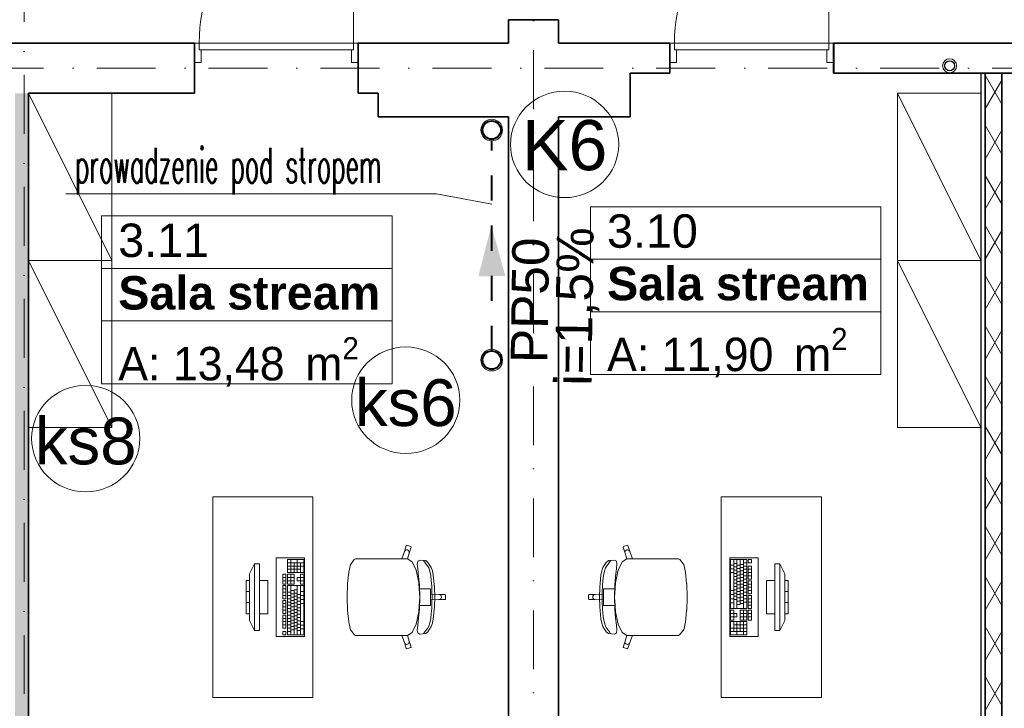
# Model space of a CAD drawing. Header units: millimetres. Extents: x -34676 to 172266, y 39940 to 476087.
# Tile 226 of 256: x 40893 to 46791, y 384330 to 388451. Entities that reach past the tile are written whole.
import ezdxf
from ezdxf.lldxf.tags import DXFTag

# ---------------------------------------------------------------- set-up
doc = ezdxf.new("R2010")
doc.units = ezdxf.units.MM
doc.header["$MEASUREMENT"] = 0
doc.linetypes.add('DASHED', pattern=[2, 1, -1])
doc.linetypes.add('Kropki i Kreski', pattern=[6.702778, 3.527778, -1.763889, 0, -1.411111])
doc.layers.add('#ks', color=34, linetype='Continuous', lineweight=30)
doc.layers.add('#woda', color=4, linetype='Continuous', lineweight=18)
for name, color, linetype in [('#podkład', 252, 'Continuous'), ('- strefy pomieszczeń', 7, 'Continuous'), ('Drzwi Archicad', 7, 'Continuous'), ('IS_Text_Pion_Wodociag', 7, 'Continuous'), ('Konstrukcja - Siatka mod', 7, 'Continuous'), ('Konstrukcja - Ściany działowe', 7, 'Continuous'), ('Konstrukcja - Ściany nośne wew..P', 7, 'Continuous'), ('WEZLY', 7, 'Continuous'), ('Wnętrze - Umeblowanie', 7, 'Continuous')]:
    doc.layers.add(name, color=color, linetype=linetype)
doc.layers.add('IS_Opisy_działek_Wodociag', color=7, linetype='SOLID', true_color=0x000000)
doc.styles.add('ROMANS', font='romans', dxfattribs={"width": 0.6})
doc.styles.get("Standard").update_dxf_attribs({"font": 'arial.ttf'})
doc.styles.add('STYL_AUTOMATYCZNY_1', font='arial.ttf')
doc.styles.add('STYL_AUTOMATYCZNY_2', font='arial.ttf')
doc.styles.add('STYL_AUTOMATYCZNY_6', font='txt')
tags = doc.linetypes.add('SOLID', pattern=[10, 10, 0]).pattern_tags.tags
tags[6:7] = [DXFTag(74, 4), DXFTag(75, 0), DXFTag(340, '0'), DXFTag(46, 0.0), DXFTag(50, 0.0), DXFTag(44, 0.0), DXFTag(45, 0.0)]
tags[4:5] = [DXFTag(74, 4), DXFTag(75, 0), DXFTag(340, '0'), DXFTag(46, 0.0), DXFTag(50, 0.0), DXFTag(44, 0.0), DXFTag(45, 0.0)]

# ---------------------------------------------------------------- blocks, each defined once
blk = doc.blocks.new('uyd')
at = {"layer": 'Konstrukcja - Ściany działowe', "linetype": 'Continuous', "lineweight": 13}
h = blk.add_hatch(dxfattribs=at)
h.set_pattern_fill('Gips_0005', color=252, style=0, pattern_type=2)
h.set_pattern_definition([(0, (-208051.03, 462118.21), (0, 75), [0, -75])])
h.paths.add_polyline_path([(46257.6, 178180.5), (46257.6, 173310.5), (46282.6, 173310.5), (46282.6, 178180.5)])
h = blk.add_hatch(dxfattribs=at)
h.set_pattern_fill('Izolacja_miękka_0005', color=252, style=0, pattern_type=2)
h.set_pattern_definition([(60, (-208051.03, 462118.21), (-129.90381, 75), []), (120, (-208051.03, 462118.21), (129.90381, 75), [])])
h.paths.add_polyline_path([(46282.6, 178180.5), (46282.6, 173310.5), (46382.6, 173310.5), (46382.6, 178180.5)])
blk.add_hatch(color=252, dxfattribs=at).paths.add_polyline_path([(40472.6, 178060.5), (40472.6, 173310.5), (40552.6, 173310.5), (40552.6, 178060.5)])
at = {"layer": '- strefy pomieszczeń', "color": 252, "linetype": 'Continuous', "lineweight": 13, "ltscale": 100}
for p, q in [((43918.5, 177381.8), (45658.6, 177381.8)), ((43918.5, 177067.5), (43918.5, 177381.8)), ((45658.6, 177381.8), (45658.6, 177067.5)), ((40991, 177326.4), (42731.1, 177326.4)), ((40991, 177012.1), (40991, 177326.4)), ((42731.1, 177326.4), (42731.1, 177012.1)), ((45658.6, 177067.5), (43918.5, 177067.5)), ((43918.5, 177067.5), (45658.6, 177067.5)), ((43918.5, 176753.2), (43918.5, 177067.5)), ((45658.6, 177067.5), (45658.6, 176753.2)), ((42731.1, 177012.1), (40991, 177012.1)), ((40991, 177012.1), (42731.1, 177012.1)), ((40991, 176697.8), (40991, 177012.1)), ((42731.1, 177012.1), (42731.1, 176697.8)), ((45658.6, 176753.2), (43918.5, 176753.2)), ((43918.5, 176753.2), (45658.6, 176753.2)), ((43918.5, 176376.7), (43918.5, 176753.2)), ((45658.6, 176753.2), (45658.6, 176376.7)), ((42731.1, 176697.8), (40991, 176697.8)), ((40991, 176697.8), (42731.1, 176697.8)), ((40991, 176321.3), (40991, 176697.8)), ((42731.1, 176697.8), (42731.1, 176321.3)), ((45658.6, 176376.7), (43918.5, 176376.7)), ((42731.1, 176321.3), (40991, 176321.3))]:
    blk.add_line(p, q, dxfattribs=at)
at = {"color": 252, "linetype": 'Continuous', "lineweight": 35, "ltscale": 100, "flags": 128}
for points in [[(42527.6, 178060.5), (42527.6, 178360.5)], [(45377.6, 178360.5), (45374.1, 178360.5)], [(45374.1, 178180.5), (45374.1, 178360.5)], [(45374.1, 178180.5), (45377.6, 178180.5)]]:
    blk.add_lwpolyline(points, dxfattribs=at)
at = {"layer": 'Drzwi Archicad', "color": 252, "linetype": 'Continuous', "lineweight": 13, "ltscale": 100}
for p, q in [((42499.6, 178360.5), (42499.6, 179284.5)), ((45346.1, 178360.5), (45346.1, 179284.5)), ((41575.6, 178360.5), (41547.6, 178360.5)), ((41547.6, 178360.5), (41547.6, 178245.5)), ((41575.6, 178320.5), (41575.6, 178360.5)), ((41575.6, 178360.5), (42499.6, 178360.5)), ((41575.6, 178320.5), (41575.6, 178360.5)), ((42527.6, 178360.5), (42499.6, 178360.5)), ((42499.6, 178360.5), (42499.6, 178320.5)), ((42499.6, 178360.5), (42499.6, 178320.5)), ((42527.6, 178245.5), (42527.6, 178360.5)), ((44422.1, 178360.5), (44394.1, 178360.5)), ((44394.1, 178360.5), (44394.1, 178245.5)), ((44422.1, 178320.5), (44422.1, 178360.5)), ((44422.1, 178360.5), (45346.1, 178360.5)), ((44422.1, 178320.5), (44422.1, 178360.5)), ((45374.1, 178360.5), (45346.1, 178360.5)), ((45346.1, 178360.5), (45346.1, 178320.5)), ((45346.1, 178360.5), (45346.1, 178320.5)), ((45374.1, 178245.5), (45374.1, 178360.5)), ((41587.6, 178320.5), (41575.6, 178320.5)), ((42499.6, 178320.5), (41575.6, 178320.5)), ((41587.6, 178245.5), (41587.6, 178320.5)), ((42499.6, 178320.5), (42487.6, 178320.5)), ((42487.6, 178320.5), (42487.6, 178245.5)), ((44434.1, 178320.5), (44422.1, 178320.5)), ((45346.1, 178320.5), (44422.1, 178320.5)), ((44434.1, 178245.5), (44434.1, 178320.5)), ((45346.1, 178320.5), (45334.1, 178320.5)), ((45334.1, 178320.5), (45334.1, 178245.5)), ((41547.6, 178245.5), (41587.6, 178245.5)), ((42487.6, 178245.5), (42527.6, 178245.5)), ((44394.1, 178245.5), (44434.1, 178245.5)), ((45334.1, 178245.5), (45374.1, 178245.5))]:
    blk.add_line(p, q, dxfattribs=at)
at = {"layer": 'Drzwi Archicad', "color": 252, "linetype": 'Continuous', "lineweight": 35, "ltscale": 100}
for p, q in [((41547.6, 178360.5), (41547.6, 178245.5)), ((41547.6, 178360.5), (41547.6, 178245.5)), ((42527.6, 178360.5), (42527.6, 178245.5)), ((42527.6, 178360.5), (42527.6, 178245.5)), ((44394.1, 178360.5), (44394.1, 178245.5)), ((44394.1, 178360.5), (44394.1, 178245.5)), ((45374.1, 178360.5), (45374.1, 178245.5)), ((45374.1, 178360.5), (45374.1, 178245.5)), ((41547.6, 178245.5), (41547.6, 178060.5)), ((42527.6, 178245.5), (42527.6, 178060.5)), ((44394.1, 178245.5), (44394.1, 178180.5)), ((45374.1, 178245.5), (45374.1, 178180.5))]:
    blk.add_line(p, q, dxfattribs=at)
at = {"layer": 'Drzwi Archicad', "color": 252, "linetype": 'Continuous', "lineweight": 13, "ltscale": 100}
for centre in [(42499.6, 178360.5), (45346.1, 178360.5)]:
    blk.add_arc(centre, 924, 90, 180, dxfattribs=at)
at = {"layer": 'Konstrukcja - Siatka mod', "color": 252, "linetype": 'Kropki i Kreski', "lineweight": 13, "ltscale": 100}
for p, q in [((40527.6, 188896.4), (40527.6, 171931.6)), ((43577.6, 171931.6), (43577.6, 188896.4)), ((20180, 178210.5), (49624.6, 178210.5))]:
    blk.add_line(p, q, dxfattribs=at)
at = {"layer": 'Konstrukcja - Ściany działowe', "color": 252, "linetype": 'Continuous', "lineweight": 35, "ltscale": 100}
for p, q in [((46282.6, 178180.5), (46282.6, 173310.5)), ((46382.6, 173310.5), (46382.6, 178180.5))]:
    blk.add_line(p, q, dxfattribs=at)
at = {"layer": 'Konstrukcja - Ściany działowe', "color": 252, "linetype": 'Continuous', "lineweight": 25, "ltscale": 100, "flags": 128}
for points in [[(46257.6, 178180.5), (46257.6, 173310.5)], [(46382.6, 178180.5), (46407.6, 178180.5)]]:
    blk.add_lwpolyline(points, dxfattribs=at)
at = {"layer": 'Konstrukcja - Ściany działowe', "color": 252, "linetype": 'Continuous', "lineweight": 13, "ltscale": 100, "flags": 128}
blk.add_lwpolyline([(46257.6, 178180.5), (46282.6, 178180.5)], dxfattribs=at)
at = {"layer": 'Konstrukcja - Ściany działowe', "color": 252, "linetype": 'Continuous', "lineweight": 35, "ltscale": 100, "flags": 128}
for points in [[(46282.6, 178180.5), (46382.6, 178180.5)], [(40552.6, 173310.5), (40552.6, 178060.5)]]:
    blk.add_lwpolyline(points, dxfattribs=at)
at = {"layer": 'Konstrukcja - Ściany nośne wew..P', "color": 252, "linetype": 'Continuous', "lineweight": 35, "ltscale": 100}
for p, q in [((41547.6, 178360.5), (41547.6, 178245.5)), ((44394.1, 178360.5), (44394.1, 178245.5)), ((45377.6, 178360.5), (45377.6, 178180.5)), ((41547.6, 178245.5), (41547.6, 178060.5)), ((44394.1, 178245.5), (44394.1, 178180.5))]:
    blk.add_line(p, q, dxfattribs=at)
at = {"layer": 'Konstrukcja - Ściany nośne wew..P', "color": 252, "linetype": 'Continuous', "lineweight": 35, "ltscale": 100, "flags": 128}
for points in [[(43427.6, 178500.5), (43427.6, 178360.5)], [(43727.6, 178500.5), (43427.6, 178500.5)], [(43727.6, 178360.5), (43727.6, 178500.5)], [(41547.6, 178360.5), (39597.6, 178360.5)], [(42647.6, 178360.5), (42527.6, 178360.5)], [(43427.6, 178360.5), (42647.6, 178360.5)], [(44157.6, 178360.5), (43727.6, 178360.5)], [(44394.1, 178360.5), (44157.6, 178360.5)], [(47044.1, 178360.5), (45377.6, 178360.5)], [(44157.6, 177920.5), (44157.6, 178180.5)], [(44157.6, 178180.5), (44394.1, 178180.5)], [(45377.6, 178180.5), (47044.1, 178180.5)], [(40552.6, 178060.5), (41547.6, 178060.5)], [(42527.6, 178060.5), (42647.6, 178060.5)], [(42647.6, 178060.5), (42647.6, 177920.5)], [(42647.6, 177920.5), (43427.6, 177920.5)], [(43427.6, 177920.5), (43427.6, 173310.5)], [(43727.6, 173310.5), (43727.6, 177920.5)], [(43727.6, 177920.5), (44157.6, 177920.5)]]:
    blk.add_lwpolyline(points, dxfattribs=at)
at = {"layer": 'Wnętrze - Umeblowanie', "color": 252, "linetype": 'Continuous', "lineweight": 13, "ltscale": 100}
for p, q in [((40552.6, 178060.5), (41052.6, 177060.5)), ((45757.6, 178060.5), (46257.6, 177060.5)), ((41052.6, 177060.5), (40552.6, 177060.5)), ((40552.6, 177060.5), (41052.6, 176060.5)), ((46257.6, 177060.5), (45757.6, 177060.5)), ((45757.6, 177060.5), (46257.6, 176060.5)), ((42804.5, 175318), (42815.9, 175353.5)), ((42807.4, 175323.2), (42812, 175326.8)), ((42812, 175326.8), (42817.6, 175328.4)), ((42815.9, 175353.5), (42819.7, 175355.4)), ((42817.6, 175328.4), (42823.4, 175327.7)), ((42819.7, 175355.4), (42842.5, 175347.9)), ((42823.4, 175327.7), (42828.5, 175324.9)), ((42844.4, 175344.1), (42833, 175308.7)), ((42842.5, 175347.9), (42844.4, 175344.1)), ((44117, 175347.9), (44115.1, 175344.1)), ((44115.1, 175344.1), (44126.5, 175308.7)), ((44139.7, 175355.4), (44117, 175347.9)), ((44136.1, 175327.7), (44131, 175324.9)), ((44141.9, 175328.4), (44136.1, 175327.7)), ((44143.5, 175353.5), (44139.7, 175355.4)), ((44147.5, 175326.8), (44141.9, 175328.4)), ((44154.9, 175318), (44143.5, 175353.5)), ((44152.1, 175323.2), (44147.5, 175326.8)), ((42201.7, 175270.6), (42104.8, 175270.6)), ((42104.8, 175270.6), (42104.8, 175192.3)), ((42124.2, 175192.3), (42124.2, 175270.6)), ((42163, 175192.3), (42163, 175270.6)), ((42201.7, 175192.3), (42201.7, 175270.6)), ((42482.9, 175243.3), (42504, 175270.1)), ((42504, 175270.1), (42512.6, 175274.7)), ((42512.6, 175274.7), (42543.7, 175274.7)), ((42543.7, 175274.7), (42579.8, 175274.7)), ((42579.8, 175274.7), (42788.9, 175274.7)), ((42788.9, 175274.7), (42804.5, 175318)), ((42823.1, 175274.7), (42788.9, 175274.7)), ((42804.5, 175318), (42807.4, 175323.2)), ((42823.1, 175274.7), (42823.3, 175274.5)), ((42833, 175308.7), (42823.3, 175274.5)), ((42823.3, 175274.5), (42851.2, 175257.2)), ((42828.5, 175324.9), (42832.1, 175320.2)), ((42832.1, 175320.2), (42833.7, 175314.6)), ((42833.7, 175314.6), (42833, 175308.7)), ((44136.1, 175274.5), (44108.3, 175257.2)), ((44127.4, 175320.2), (44125.8, 175314.6)), ((44125.8, 175314.6), (44126.5, 175308.7)), ((44126.5, 175308.7), (44136.1, 175274.5)), ((44131, 175324.9), (44127.4, 175320.2)), ((44136.3, 175274.7), (44136.1, 175274.5)), ((44136.3, 175274.7), (44170.6, 175274.7)), ((44154.9, 175318), (44152.1, 175323.2)), ((44170.6, 175274.7), (44154.9, 175318)), ((44379.7, 175274.7), (44170.6, 175274.7)), ((44415.8, 175274.7), (44379.7, 175274.7)), ((44446.8, 175274.7), (44415.8, 175274.7)), ((44455.4, 175270.1), (44446.8, 175274.7)), ((44476.6, 175243.3), (44455.4, 175270.1)), ((44757.7, 175270.6), (44757.7, 174976.9)), ((44854.7, 175270.6), (44757.7, 175270.6)), ((44777.1, 175270.6), (44777.1, 174976.9)), ((44796.5, 175270.6), (44796.5, 174976.9)), ((44815.9, 175270.6), (44815.9, 175001.3)), ((44835.3, 175270.6), (44835.3, 174976.9)), ((44854.7, 174976.9), (44854.7, 175270.6)), ((44864.4, 175270.6), (44864.4, 175251)), ((44883.8, 175270.6), (44864.4, 175270.6)), ((44883.8, 175251), (44883.8, 175270.6)), ((41906.6, 175245.4), (41876.6, 175185.4)), ((41936.6, 175245.4), (41906.6, 175245.4)), ((41906.6, 175245.4), (41906.6, 174845.4)), ((41936.6, 174845.4), (41936.6, 175245.4)), ((42201.7, 175251), (42104.8, 175251)), ((42201.7, 175231.4), (42104.8, 175231.4)), ((42182.3, 175211.9), (42104.8, 175211.9)), ((42143.6, 175192.3), (42143.6, 175251)), ((42182.3, 175192.3), (42182.3, 175251)), ((42471.3, 175195.2), (42482, 175241.2)), ((42482, 175241.2), (42482.9, 175243.3)), ((42851.2, 175257.2), (42875, 175207.5)), ((42881.7, 175242.8), (42884.7, 175260.1)), ((42884.3, 175213.9), (42881.7, 175242.8)), ((42890.1, 175168.6), (42884.3, 175213.9)), ((42884.7, 175260.1), (42896.3, 175266.8)), ((42896.3, 175266.8), (42932.4, 175263.5)), ((42921.8, 175260.4), (42919.2, 175264.2)), ((42926.9, 175254.2), (42921.8, 175260.4)), ((42933.1, 175245.1), (42926.9, 175254.2)), ((42932.4, 175263.5), (42945.5, 175253)), ((42943.2, 175233.4), (42933.1, 175245.1)), ((42950.9, 175220.2), (42943.2, 175233.4)), ((42945.5, 175253), (42965.6, 175221.9)), ((42957.1, 175199.9), (42950.9, 175220.2)), ((42965.6, 175221.9), (42972.9, 175202)), ((43993.8, 175221.9), (43986.6, 175202)), ((44013.9, 175253), (43993.8, 175221.9)), ((44002.3, 175199.9), (44008.6, 175220.2)), ((44008.6, 175220.2), (44016.3, 175233.4)), ((44027.1, 175263.5), (44013.9, 175253)), ((44016.3, 175233.4), (44026.4, 175245.1)), ((44026.4, 175245.1), (44032.5, 175254.2)), ((44063.2, 175266.8), (44027.1, 175263.5)), ((44032.5, 175254.2), (44037.7, 175260.4)), ((44037.7, 175260.4), (44040.3, 175264.2)), ((44074.7, 175260.1), (44063.2, 175266.8)), ((44069.4, 175168.6), (44075.2, 175213.9)), ((44077.8, 175242.8), (44074.7, 175260.1)), ((44075.2, 175213.9), (44077.8, 175242.8)), ((44108.3, 175257.2), (44084.5, 175207.5)), ((44477.5, 175241.2), (44476.6, 175243.3)), ((44488.1, 175195.2), (44477.5, 175241.2)), ((44757.7, 175236.3), (44777.1, 175236.3)), ((44757.7, 175214.3), (44777.1, 175214.3)), ((44777.1, 175246.1), (44796.5, 175246.1)), ((44777.1, 175226.5), (44796.5, 175226.5)), ((44796.5, 175236.3), (44815.9, 175236.3)), ((44796.5, 175216.8), (44815.9, 175216.8)), ((44815.9, 175241.2), (44835.3, 175241.2)), ((44815.9, 175221.6), (44835.3, 175221.6)), ((44835.3, 175251), (44854.7, 175251)), ((44835.3, 175231.4), (44854.7, 175231.4)), ((44835.3, 175211.9), (44854.7, 175211.9)), ((44864.4, 175251), (44883.8, 175251)), ((44864.4, 175231.4), (44864.4, 175153.1)), ((44883.8, 175231.4), (44864.4, 175231.4)), ((44864.4, 175211.9), (44883.8, 175211.9)), ((44883.8, 175153.1), (44883.8, 175231.4)), ((45022.9, 175245.4), (45022.9, 174845.4)), ((45052.9, 175245.4), (45022.9, 175245.4)), ((45052.9, 174845.4), (45052.9, 175245.4)), ((45052.9, 175245.4), (45082.9, 175185.4)), ((41876.6, 174905.4), (41876.6, 175185.4)), ((42095.1, 175182.5), (42075.7, 175182.5)), ((42075.7, 175182.5), (42075.7, 175123.7)), ((42095.1, 175162.9), (42075.7, 175162.9)), ((42095.1, 175123.7), (42095.1, 175182.5)), ((42104.8, 175192.3), (42201.7, 175192.3)), ((42143.6, 175182.5), (42104.8, 175182.5)), ((42104.8, 175182.5), (42104.8, 175123.7)), ((42143.6, 175162.9), (42104.8, 175162.9)), ((42124.2, 175123.7), (42124.2, 175182.5)), ((42143.6, 175123.7), (42143.6, 175182.5)), ((42182.3, 175162.9), (42163, 175162.9)), ((42163, 175162.9), (42163, 175143.3)), ((42201.7, 175182.5), (42182.3, 175182.5)), ((42182.3, 175182.5), (42182.3, 175162.9)), ((42201.7, 175162.9), (42182.3, 175162.9)), ((42182.3, 175143.3), (42182.3, 175162.9)), ((42201.7, 175123.7), (42201.7, 175182.5)), ((42464.2, 175126.5), (42471.3, 175195.2)), ((42875, 175207.5), (42890.8, 175133.1)), ((42894.8, 175117.7), (42890.1, 175168.6)), ((42962.1, 175173.9), (42957.1, 175199.9)), ((42965.8, 175143.9), (42962.1, 175173.9)), ((42972.9, 175202), (42977.7, 175176.1)), ((42977.7, 175176.1), (42984.6, 175102.9)), ((43981.8, 175176.1), (43974.8, 175102.9)), ((43986.6, 175202), (43981.8, 175176.1)), ((43993.7, 175143.9), (43997.4, 175173.9)), ((43997.4, 175173.9), (44002.3, 175199.9)), ((44064.7, 175117.7), (44069.4, 175168.6)), ((44084.5, 175207.5), (44068.6, 175133.1)), ((44495.3, 175126.5), (44488.1, 175195.2)), ((44757.7, 175192.3), (44777.1, 175192.3)), ((44777.1, 175207), (44796.5, 175207)), ((44777.1, 175187.4), (44796.5, 175187.4)), ((44777.1, 175167.8), (44796.5, 175167.8)), ((44796.5, 175197.2), (44815.9, 175197.2)), ((44796.5, 175177.6), (44815.9, 175177.6)), ((44796.5, 175158), (44815.9, 175158)), ((44815.9, 175202.1), (44835.3, 175202.1)), ((44815.9, 175182.5), (44835.3, 175182.5)), ((44815.9, 175162.9), (44835.3, 175162.9)), ((44835.3, 175192.3), (44854.7, 175192.3)), ((44835.3, 175172.7), (44854.7, 175172.7)), ((44835.3, 175153.1), (44854.7, 175153.1)), ((44864.4, 175192.3), (44883.8, 175192.3)), ((44864.4, 175172.7), (44883.8, 175172.7)), ((44864.4, 175153.1), (44883.8, 175153.1)), ((45082.9, 175185.4), (45082.9, 174905.4)), ((41876.6, 175145.4), (41856.6, 175145.4)), ((41856.6, 175145.4), (41856.6, 174945.4)), ((41876.6, 174945.4), (41876.6, 175145.4)), ((41986.6, 175145.4), (41936.6, 175145.4)), ((41936.6, 175145.4), (41936.6, 174945.4)), ((41986.6, 174945.4), (41986.6, 175145.4)), ((42095.1, 175143.3), (42075.7, 175143.3)), ((42075.7, 175123.7), (42095.1, 175123.7)), ((42095.1, 175113.9), (42075.7, 175113.9)), ((42075.7, 175113.9), (42075.7, 175035.6)), ((42095.1, 175094.4), (42075.7, 175094.4)), ((42095.1, 175035.6), (42095.1, 175113.9)), ((42143.6, 175143.3), (42104.8, 175143.3)), ((42104.8, 175123.7), (42143.6, 175123.7)), ((42201.7, 175113.9), (42104.8, 175113.9)), ((42104.8, 175113.9), (42104.8, 174820.2)), ((42124.2, 174820.2), (42124.2, 175113.9)), ((42163, 175143.3), (42182.3, 175143.3)), ((42163, 174820.2), (42163, 175113.9)), ((42182.3, 175143.3), (42182.3, 175123.7)), ((42201.7, 175143.3), (42182.3, 175143.3)), ((42182.3, 175123.7), (42201.7, 175123.7)), ((42182.3, 174820.2), (42182.3, 175113.9)), ((42201.7, 174820.2), (42201.7, 175113.9)), ((42461.6, 175045.4), (42464.1, 175125.4)), ((42464.1, 175125.4), (42464.2, 175126.5)), ((42890.8, 175133.1), (42893.2, 175095.7)), ((42893.2, 175095.7), (42896.4, 175045.4)), ((42893.2, 175095.7), (42931.9, 175095.7)), ((42897.1, 175045.4), (42894.8, 175117.7)), ((42931.9, 175095.7), (42961.8, 175095.7)), ((42961.8, 175095.7), (42961.8, 175062.3)), ((42968.3, 175111.5), (42965.8, 175143.9)), ((42969.8, 175078.1), (42968.3, 175111.5)), ((42984.6, 175102.9), (42986.8, 175045.4)), ((43974.8, 175102.9), (43972.6, 175045.4)), ((43989.7, 175078.1), (43991.2, 175111.5)), ((43991.2, 175111.5), (43993.7, 175143.9)), ((44027.5, 175095.7), (43997.6, 175095.7)), ((43997.6, 175095.7), (43997.6, 175062.3)), ((44066.2, 175095.7), (44027.5, 175095.7)), ((44062.4, 175045.4), (44064.7, 175117.7)), ((44066.2, 175095.7), (44063, 175045.4)), ((44068.6, 175133.1), (44066.2, 175095.7)), ((44495.4, 175125.4), (44495.3, 175126.5)), ((44497.9, 175045.4), (44495.4, 175125.4)), ((44777.1, 175148.2), (44796.5, 175148.2)), ((44777.1, 175128.6), (44796.5, 175128.6)), ((44777.1, 175109), (44796.5, 175109)), ((44796.5, 175138.4), (44815.9, 175138.4)), ((44796.5, 175118.8), (44815.9, 175118.8)), ((44796.5, 175099.3), (44815.9, 175099.3)), ((44815.9, 175143.3), (44835.3, 175143.3)), ((44815.9, 175123.7), (44835.3, 175123.7)), ((44815.9, 175104.1), (44835.3, 175104.1)), ((44835.3, 175133.5), (44854.7, 175133.5)), ((44835.3, 175113.9), (44854.7, 175113.9)), ((44835.3, 175094.4), (44854.7, 175094.4)), ((44864.4, 175143.3), (44864.4, 175065)), ((44883.8, 175143.3), (44864.4, 175143.3)), ((44864.4, 175123.7), (44883.8, 175123.7)), ((44864.4, 175104.1), (44883.8, 175104.1)), ((44883.8, 175065), (44883.8, 175143.3)), ((44972.9, 175145.4), (44972.9, 174945.4)), ((45022.9, 175145.4), (44972.9, 175145.4)), ((45022.9, 174945.4), (45022.9, 175145.4)), ((45082.9, 175145.4), (45082.9, 174945.4)), ((45102.9, 175145.4), (45082.9, 175145.4)), ((45102.9, 174945.4), (45102.9, 175145.4)), ((41876.6, 175078.7), (41856.6, 175078.7)), ((42095.1, 175074.8), (42075.7, 175074.8)), ((42095.1, 175055.2), (42075.7, 175055.2)), ((42075.7, 175035.6), (42095.1, 175035.6)), ((42124.2, 175074.8), (42104.8, 175074.8)), ((42124.2, 175055.2), (42104.8, 175055.2)), ((42124.2, 175035.6), (42104.8, 175035.6)), ((42143.6, 175084.6), (42124.2, 175084.6)), ((42143.6, 175065), (42124.2, 175065)), ((42143.6, 175045.4), (42124.2, 175045.4)), ((42143.6, 174820.2), (42143.6, 175089.5)), ((42163, 175089.5), (42143.6, 175089.5)), ((42163, 175069.9), (42143.6, 175069.9)), ((42163, 175050.3), (42143.6, 175050.3)), ((42182.3, 175060.1), (42163, 175060.1)), ((42182.3, 175040.5), (42163, 175040.5)), ((42201.7, 175079.7), (42182.3, 175079.7)), ((42201.7, 175055.2), (42182.3, 175055.2)), ((42461.6, 175045.4), (42464.1, 174965.4)), ((42893.2, 174995.1), (42896.4, 175045.4)), ((42897.1, 175045.4), (42894.8, 174973.1)), ((42961.8, 175062.3), (42961.8, 175045.4)), ((42961.8, 175062.3), (43011.7, 175060.5)), ((42961.8, 175028.5), (42961.8, 175045.4)), ((42970.2, 175045.4), (42969.8, 175078.1)), ((42970.2, 175045.4), (42969.8, 175012.7)), ((42984.6, 174987.9), (42986.8, 175045.4)), ((43011.7, 175060.5), (43017.4, 175059.3)), ((43011.7, 175060.5), (43048.6, 175060.5)), ((43017.4, 175059.3), (43022.3, 175056.1)), ((43017.4, 175031.5), (43022.3, 175034.7)), ((43022.3, 175056.1), (43025.5, 175051.2)), ((43022.3, 175034.7), (43025.5, 175039.6)), ((43025.5, 175051.2), (43026.7, 175045.4)), ((43025.5, 175039.6), (43026.7, 175045.4)), ((43048.6, 175060.5), (43051.6, 175057.5)), ((43048.6, 175030.3), (43051.6, 175033.3)), ((43051.6, 175057.5), (43051.6, 175045.4)), ((43051.6, 175033.3), (43051.6, 175045.4)), ((43910.9, 175060.5), (43907.9, 175057.5)), ((43907.9, 175057.5), (43907.9, 175045.4)), ((43907.9, 175033.3), (43907.9, 175045.4)), ((43910.9, 175030.3), (43907.9, 175033.3)), ((43947.8, 175060.5), (43910.9, 175060.5)), ((43933.9, 175051.2), (43932.8, 175045.4)), ((43933.9, 175039.6), (43932.8, 175045.4)), ((43937.2, 175056.1), (43933.9, 175051.2)), ((43937.2, 175034.7), (43933.9, 175039.6)), ((43942, 175059.3), (43937.2, 175056.1)), ((43942, 175031.5), (43937.2, 175034.7)), ((43947.8, 175060.5), (43942, 175059.3)), ((43997.6, 175062.3), (43947.8, 175060.5)), ((43974.8, 174987.9), (43972.6, 175045.4)), ((43989.2, 175045.4), (43989.7, 175078.1)), ((43989.2, 175045.4), (43989.7, 175012.7)), ((43997.6, 175062.3), (43997.6, 175045.4)), ((43997.6, 175028.5), (43997.6, 175045.4)), ((44062.4, 175045.4), (44064.7, 174973.1)), ((44066.2, 174995.1), (44063, 175045.4)), ((44497.9, 175045.4), (44495.4, 174965.4)), ((44757.7, 175084.6), (44777.1, 175084.6)), ((44757.7, 175060.1), (44777.1, 175060.1)), ((44757.7, 175035.6), (44777.1, 175035.6)), ((44777.1, 175089.5), (44796.5, 175089.5)), ((44777.1, 175069.9), (44796.5, 175069.9)), ((44777.1, 175050.3), (44796.5, 175050.3)), ((44796.5, 175079.7), (44815.9, 175079.7)), ((44796.5, 175060.1), (44815.9, 175060.1)), ((44796.5, 175040.5), (44815.9, 175040.5)), ((44815.9, 175084.6), (44835.3, 175084.6)), ((44815.9, 175065), (44835.3, 175065)), ((44815.9, 175045.4), (44835.3, 175045.4)), ((44835.3, 175074.8), (44854.7, 175074.8)), ((44835.3, 175055.2), (44854.7, 175055.2)), ((44835.3, 175035.6), (44854.7, 175035.6)), ((44864.4, 175084.6), (44883.8, 175084.6)), ((44864.4, 175065), (44883.8, 175065)), ((44864.4, 175055.2), (44864.4, 174976.9)), ((44883.8, 175055.2), (44864.4, 175055.2)), ((44864.4, 175035.6), (44883.8, 175035.6)), ((44883.8, 174976.9), (44883.8, 175055.2)), ((45082.9, 175078.7), (45102.9, 175078.7)), ((41876.6, 175012.1), (41856.6, 175012.1)), ((42095.1, 175025.8), (42075.7, 175025.8)), ((42075.7, 175025.8), (42075.7, 174947.5)), ((42095.1, 175006.2), (42075.7, 175006.2)), ((42095.1, 174986.6), (42075.7, 174986.6)), ((42095.1, 174947.5), (42095.1, 175025.8)), ((42124.2, 175016), (42104.8, 175016)), ((42124.2, 174996.4), (42104.8, 174996.4)), ((42124.2, 174976.9), (42104.8, 174976.9)), ((42143.6, 175025.8), (42124.2, 175025.8)), ((42143.6, 175006.2), (42124.2, 175006.2)), ((42143.6, 174986.6), (42124.2, 174986.6)), ((42163, 175030.7), (42143.6, 175030.7)), ((42163, 175011.1), (42143.6, 175011.1)), ((42163, 174991.5), (42143.6, 174991.5)), ((42182.3, 175020.9), (42163, 175020.9)), ((42182.3, 175001.3), (42163, 175001.3)), ((42182.3, 174981.8), (42163, 174981.8)), ((42201.7, 175030.7), (42182.3, 175030.7)), ((42201.7, 175006.2), (42182.3, 175006.2)), ((42894.8, 174973.1), (42890.1, 174922.2)), ((42890.8, 174957.7), (42893.2, 174995.1)), ((42893.2, 174995.1), (42931.9, 174995.1)), ((42931.9, 174995.1), (42961.8, 174995.1)), ((42961.8, 175028.5), (43011.7, 175030.3)), ((42961.8, 174995.1), (42961.8, 175028.5)), ((42968.3, 174979.3), (42965.8, 174946.9)), ((42969.8, 175012.7), (42968.3, 174979.3)), ((42977.7, 174914.7), (42984.6, 174987.9)), ((43011.7, 175030.3), (43017.4, 175031.5)), ((43011.7, 175030.3), (43048.6, 175030.3)), ((43947.8, 175030.3), (43910.9, 175030.3)), ((43947.8, 175030.3), (43942, 175031.5)), ((43997.6, 175028.5), (43947.8, 175030.3)), ((43981.8, 174914.7), (43974.8, 174987.9)), ((43989.7, 175012.7), (43991.2, 174979.3)), ((43991.2, 174979.3), (43993.7, 174946.9)), ((43997.6, 174995.1), (43997.6, 175028.5)), ((44027.5, 174995.1), (43997.6, 174995.1)), ((44066.2, 174995.1), (44027.5, 174995.1)), ((44064.7, 174973.1), (44069.4, 174922.2)), ((44068.6, 174957.7), (44066.2, 174995.1)), ((44757.7, 175011.1), (44777.1, 175011.1)), ((44757.7, 174976.9), (44854.7, 174976.9)), ((44777.1, 175030.7), (44796.5, 175030.7)), ((44796.5, 175020.9), (44815.9, 175020.9)), ((44796.5, 175001.3), (44815.9, 175001.3)), ((44815.9, 175025.8), (44835.3, 175025.8)), ((44815.9, 175006.2), (44835.3, 175006.2)), ((44835.3, 175016), (44854.7, 175016)), ((44864.4, 175016), (44883.8, 175016)), ((44864.4, 174996.4), (44883.8, 174996.4)), ((44864.4, 174976.9), (44883.8, 174976.9)), ((45082.9, 175012.1), (45102.9, 175012.1)), ((41856.6, 174945.4), (41876.6, 174945.4)), ((41936.6, 174945.4), (41986.6, 174945.4)), ((42095.1, 174967.1), (42075.7, 174967.1)), ((42075.7, 174947.5), (42095.1, 174947.5)), ((42095.1, 174937.7), (42075.7, 174937.7)), ((42075.7, 174937.7), (42075.7, 174859.4)), ((42095.1, 174918.1), (42075.7, 174918.1)), ((42095.1, 174859.4), (42095.1, 174937.7)), ((42124.2, 174957.3), (42104.8, 174957.3)), ((42124.2, 174937.7), (42104.8, 174937.7)), ((42124.2, 174918.1), (42104.8, 174918.1)), ((42143.6, 174967.1), (42124.2, 174967.1)), ((42143.6, 174947.5), (42124.2, 174947.5)), ((42143.6, 174927.9), (42124.2, 174927.9)), ((42163, 174972), (42143.6, 174972)), ((42163, 174952.4), (42143.6, 174952.4)), ((42163, 174932.8), (42143.6, 174932.8)), ((42182.3, 174962.2), (42163, 174962.2)), ((42182.3, 174942.6), (42163, 174942.6)), ((42182.3, 174923), (42163, 174923)), ((42464.1, 174965.4), (42464.2, 174964.3)), ((42464.2, 174964.3), (42471.3, 174895.5)), ((42875, 174883.3), (42890.8, 174957.7)), ((42890.1, 174922.2), (42884.3, 174876.9)), ((42962.1, 174916.9), (42957.1, 174890.9)), ((42965.8, 174946.9), (42962.1, 174916.9)), ((42972.9, 174888.8), (42977.7, 174914.7)), ((43986.6, 174888.8), (43981.8, 174914.7)), ((43993.7, 174946.9), (43997.4, 174916.9)), ((43997.4, 174916.9), (44002.3, 174890.9)), ((44084.5, 174883.3), (44068.6, 174957.7)), ((44069.4, 174922.2), (44075.2, 174876.9)), ((44495.3, 174964.3), (44488.1, 174895.5)), ((44495.4, 174965.4), (44495.3, 174964.3)), ((44757.7, 174967.1), (44757.7, 174908.3)), ((44777.1, 174967.1), (44757.7, 174967.1)), ((44757.7, 174947.5), (44777.1, 174947.5)), ((44757.7, 174927.9), (44777.1, 174927.9)), ((44777.1, 174947.5), (44777.1, 174967.1)), ((44796.5, 174947.5), (44777.1, 174947.5)), ((44777.1, 174947.5), (44777.1, 174927.9)), ((44777.1, 174908.3), (44777.1, 174927.9)), ((44777.1, 174927.9), (44796.5, 174927.9)), ((44796.5, 174927.9), (44796.5, 174947.5)), ((44815.9, 174967.1), (44815.9, 174908.3)), ((44854.7, 174967.1), (44815.9, 174967.1)), ((44815.9, 174947.5), (44854.7, 174947.5)), ((44815.9, 174927.9), (44854.7, 174927.9)), ((44835.3, 174967.1), (44835.3, 174908.3)), ((44854.7, 174908.3), (44854.7, 174967.1)), ((44864.4, 174967.1), (44864.4, 174908.3)), ((44883.8, 174967.1), (44864.4, 174967.1)), ((44864.4, 174947.5), (44883.8, 174947.5)), ((44864.4, 174927.9), (44883.8, 174927.9)), ((44883.8, 174908.3), (44883.8, 174967.1)), ((44972.9, 174945.4), (45022.9, 174945.4)), ((45082.9, 174945.4), (45102.9, 174945.4)), ((41906.6, 174845.4), (41876.6, 174905.4)), ((42095.1, 174898.5), (42075.7, 174898.5)), ((42095.1, 174878.9), (42075.7, 174878.9)), ((42075.7, 174859.4), (42095.1, 174859.4)), ((42124.2, 174898.5), (42104.8, 174898.5)), ((42124.2, 174878.9), (42104.8, 174878.9)), ((42124.2, 174859.4), (42104.8, 174859.4)), ((42143.6, 174908.3), (42124.2, 174908.3)), ((42143.6, 174888.7), (42124.2, 174888.7)), ((42143.6, 174869.1), (42124.2, 174869.1)), ((42163, 174913.2), (42143.6, 174913.2)), ((42163, 174893.6), (42143.6, 174893.6)), ((42163, 174874), (42143.6, 174874)), ((42182.3, 174903.4), (42163, 174903.4)), ((42182.3, 174883.8), (42163, 174883.8)), ((42182.3, 174864.3), (42163, 174864.3)), ((42201.7, 174898.5), (42182.3, 174898.5)), ((42201.7, 174876.5), (42182.3, 174876.5)), ((42471.3, 174895.5), (42482, 174849.6)), ((42851.2, 174833.6), (42875, 174883.3)), ((42884.3, 174876.9), (42881.7, 174847.9)), ((42943.2, 174857.4), (42933.1, 174845.7)), ((42950.9, 174870.6), (42943.2, 174857.4)), ((42945.5, 174837.8), (42965.6, 174868.9)), ((42957.1, 174890.9), (42950.9, 174870.6)), ((42965.6, 174868.9), (42972.9, 174888.8)), ((43993.8, 174868.9), (43986.6, 174888.8)), ((44013.9, 174837.8), (43993.8, 174868.9)), ((44002.3, 174890.9), (44008.6, 174870.6)), ((44008.6, 174870.6), (44016.3, 174857.4)), ((44016.3, 174857.4), (44026.4, 174845.7)), ((44075.2, 174876.9), (44077.8, 174847.9)), ((44108.3, 174833.6), (44084.5, 174883.3)), ((44488.1, 174895.5), (44477.5, 174849.6)), ((44757.7, 174908.3), (44777.1, 174908.3)), ((44757.7, 174898.5), (44757.7, 174820.2)), ((44854.7, 174898.5), (44757.7, 174898.5)), ((44757.7, 174859.4), (44854.7, 174859.4)), ((44777.1, 174898.5), (44777.1, 174839.8)), ((44777.1, 174878.9), (44854.7, 174878.9)), ((44796.5, 174898.5), (44796.5, 174820.2)), ((44815.9, 174908.3), (44854.7, 174908.3)), ((44815.9, 174898.5), (44815.9, 174839.8)), ((44835.3, 174898.5), (44835.3, 174820.2)), ((44854.7, 174820.2), (44854.7, 174898.5)), ((44864.4, 174908.3), (44883.8, 174908.3)), ((45052.9, 174845.4), (45082.9, 174905.4)), ((41906.6, 174845.4), (41936.6, 174845.4)), ((42095.1, 174839.8), (42075.7, 174839.8)), ((42075.7, 174839.8), (42075.7, 174820.2)), ((42075.7, 174820.2), (42095.1, 174820.2)), ((42095.1, 174820.2), (42095.1, 174839.8)), ((42124.2, 174839.8), (42104.8, 174839.8)), ((42104.8, 174820.2), (42201.7, 174820.2)), ((42143.6, 174849.6), (42124.2, 174849.6)), ((42163, 174854.5), (42143.6, 174854.5)), ((42182.3, 174844.7), (42163, 174844.7)), ((42201.7, 174854.5), (42182.3, 174854.5)), ((42482, 174849.6), (42482.9, 174847.5)), ((42482.9, 174847.5), (42504, 174820.7)), ((42504, 174820.7), (42512.6, 174816.1)), ((42512.6, 174816.1), (42543.7, 174816.1)), ((42543.7, 174816.1), (42579.8, 174816.1)), ((42579.8, 174816.1), (42788.9, 174816.1)), ((42823.1, 174816.1), (42788.9, 174816.1)), ((42788.9, 174816.1), (42804.5, 174772.7)), ((42823.1, 174816.1), (42823.3, 174816.2)), ((42823.3, 174816.2), (42851.2, 174833.6)), ((42833, 174782.1), (42823.3, 174816.2)), ((42881.7, 174847.9), (42884.7, 174830.7)), ((42884.7, 174830.7), (42896.3, 174824)), ((42896.3, 174824), (42932.4, 174827.3)), ((42921.8, 174830.4), (42919.2, 174826.6)), ((42926.9, 174836.6), (42921.8, 174830.4)), ((42933.1, 174845.7), (42926.9, 174836.6)), ((42932.4, 174827.3), (42945.5, 174837.8)), ((44027.1, 174827.3), (44013.9, 174837.8)), ((44026.4, 174845.7), (44032.5, 174836.6)), ((44063.2, 174824), (44027.1, 174827.3)), ((44032.5, 174836.6), (44037.7, 174830.4)), ((44037.7, 174830.4), (44040.3, 174826.6)), ((44074.7, 174830.7), (44063.2, 174824)), ((44077.8, 174847.9), (44074.7, 174830.7)), ((44136.1, 174816.2), (44108.3, 174833.6)), ((44126.5, 174782.1), (44136.1, 174816.2)), ((44136.3, 174816.1), (44136.1, 174816.2)), ((44136.3, 174816.1), (44170.6, 174816.1)), ((44170.6, 174816.1), (44154.9, 174772.7)), ((44379.7, 174816.1), (44170.6, 174816.1)), ((44415.8, 174816.1), (44379.7, 174816.1)), ((44446.8, 174816.1), (44415.8, 174816.1)), ((44455.4, 174820.7), (44446.8, 174816.1)), ((44476.6, 174847.5), (44455.4, 174820.7)), ((44477.5, 174849.6), (44476.6, 174847.5)), ((44757.7, 174839.8), (44854.7, 174839.8)), ((44757.7, 174820.2), (44854.7, 174820.2)), ((45022.9, 174845.4), (45052.9, 174845.4)), ((42804.5, 174772.7), (42807.4, 174767.6)), ((42804.5, 174772.7), (42815.9, 174737.3)), ((42807.4, 174767.6), (42812, 174764)), ((42812, 174764), (42817.6, 174762.4)), ((42815.9, 174737.3), (42819.7, 174735.4)), ((42817.6, 174762.4), (42823.4, 174763.1)), ((42819.7, 174735.4), (42842.5, 174742.9)), ((42823.4, 174763.1), (42828.5, 174765.9)), ((42828.5, 174765.9), (42832.1, 174770.6)), ((42832.1, 174770.6), (42833.7, 174776.2)), ((42833.7, 174776.2), (42833, 174782.1)), ((42844.4, 174746.7), (42833, 174782.1)), ((42842.5, 174742.9), (42844.4, 174746.7)), ((44115.1, 174746.7), (44126.5, 174782.1)), ((44117, 174742.9), (44115.1, 174746.7)), ((44139.7, 174735.4), (44117, 174742.9)), ((44125.8, 174776.2), (44126.5, 174782.1)), ((44127.4, 174770.6), (44125.8, 174776.2)), ((44131, 174765.9), (44127.4, 174770.6)), ((44136.1, 174763.1), (44131, 174765.9)), ((44141.9, 174762.4), (44136.1, 174763.1)), ((44143.5, 174737.3), (44139.7, 174735.4)), ((44147.5, 174764), (44141.9, 174762.4)), ((44154.9, 174772.7), (44143.5, 174737.3)), ((44152.1, 174767.6), (44147.5, 174764)), ((44154.9, 174772.7), (44152.1, 174767.6))]:
    blk.add_line(p, q, dxfattribs=at)
at = {"layer": 'Wnętrze - Umeblowanie', "color": 252, "linetype": 'Continuous', "lineweight": 13, "ltscale": 100, "flags": 128}
for points in [[(41052.6, 176060.5), (41052.6, 178060.5), (40552.6, 178060.5), (40552.6, 176060.5)], [(46257.6, 176060.5), (46257.6, 178060.5), (45757.6, 178060.5), (45757.6, 176060.5)], [(41656.6, 175645.4), (41656.6, 174445.4), (42256.6, 174445.4), (42256.6, 175645.4)], [(45302.9, 175645.4), (45302.9, 174445.4), (44702.9, 174445.4), (44702.9, 175645.4)], [(42036.6, 174810.4), (42206.6, 174810.4), (42206.6, 175280.4), (42036.6, 175280.4)], [(44922.9, 175280.4), (44752.9, 175280.4), (44752.9, 174810.4), (44922.9, 174810.4)]]:
    blk.add_lwpolyline(points, close=True, dxfattribs=at)
at = {"layer": '- strefy pomieszczeń', "color": 252, "linetype": 'Continuous', "lineweight": 13, "char_height": 200, "attachment_point": 1}
for s, insert, style in [('\\A1;{\\pql;\\pt0,500;\\fGeneva CE|b0|i0|c0|p0;\\W1.000000;A: 24,79\\fGeneva CE|b0|i0|c0|p0;\\W1.000000;\\A1{\\H.66x;\\S^  ;}\\fGeneva CE|b0|i0|c0|p0;\\W1.000000; m\\fGeneva CE|b0|i0|c0|p0;\\W1.000000;\\A1{\\H.66x;\\S2^  ;}}', (40064.4, 179480.4), 'STYL_AUTOMATYCZNY_6'), ('\\A1;{\\pql;\\pt0,100;\\fArial|b0|i0|c238|p0;\\W1.000000;3.10\\fArial|b0|i0|c238|p0;\\W1.000000;\\A1{\\H.66x;\\S^  ;}\\fArial|b0|i0|c238|p0;\\W1.000000;\\fArial|b0|i0|c238|p0;\\W1.000000;\\A1{\\H.66x;\\S^  ;}}', (44018.5, 177336.1), 'STYL_AUTOMATYCZNY_1'), ('\\A1;{\\pql;\\pt0,100;\\fArial|b0|i0|c238|p0;\\W1.000000;3.11\\fArial|b0|i0|c238|p0;\\W1.000000;\\A1{\\H.66x;\\S^  ;}\\fArial|b0|i0|c238|p0;\\W1.000000;\\fArial|b0|i0|c238|p0;\\W1.000000;\\A1{\\H.66x;\\S^  ;}}', (41091, 177280.7), 'STYL_AUTOMATYCZNY_1'), ('\\A1;{\\pql;\\pt0,100;\\fArial|b1|i0|c238|p0;\\W1.000000;Sala stream\\fArial|b1|i0|c238|p0;\\W1.000000;\\A1{\\H.66x;\\S^  ;}\\fArial|b1|i0|c238|p0;\\W1.000000;\\fArial|b1|i0|c238|p0;\\W1.000000;\\A1{\\H.66x;\\S^  ;}}', (44018.5, 177021.8), 'STYL_AUTOMATYCZNY_2'), ('\\A1;{\\pql;\\pt0,100;\\fArial|b1|i0|c238|p0;\\W1.000000;Sala stream\\fArial|b1|i0|c238|p0;\\W1.000000;\\A1{\\H.66x;\\S^  ;}\\fArial|b1|i0|c238|p0;\\W1.000000;\\fArial|b1|i0|c238|p0;\\W1.000000;\\A1{\\H.66x;\\S^  ;}}', (41091, 176966.4), 'STYL_AUTOMATYCZNY_2'), ('\\A1;{\\pql;\\pt0,500;\\fGeneva CE|b0|i0|c0|p0;\\W1.000000;A: 11,90\\fGeneva CE|b0|i0|c0|p0;\\W1.000000;\\A1{\\H.66x;\\S^  ;}\\fGeneva CE|b0|i0|c0|p0;\\W1.000000; m\\fGeneva CE|b0|i0|c0|p0;\\W1.000000;\\A1{\\H.66x;\\S2^  ;}}', (44018.5, 176656.3), 'STYL_AUTOMATYCZNY_6'), ('\\A1;{\\pql;\\pt0,500;\\fGeneva CE|b0|i0|c0|p0;\\W1.000000;A: 13,48\\fGeneva CE|b0|i0|c0|p0;\\W1.000000;\\A1{\\H.66x;\\S^  ;}\\fGeneva CE|b0|i0|c0|p0;\\W1.000000; m\\fGeneva CE|b0|i0|c0|p0;\\W1.000000;\\A1{\\H.66x;\\S2^  ;}}', (41091, 176600.9), 'STYL_AUTOMATYCZNY_6'), ('\\A1;{\\pql;\\pt0,100;\\fArial|b1|i0|c238|p0;\\W1.000000;Biuro pełnomocnika\\fArial|b1|i0|c238|p0;\\W1.000000;\\A1{\\H.66x;\\S^  ;}\\fArial|b1|i0|c238|p0;\\W1.000000;\\fArial|b1|i0|c238|p0;\\W1.000000;\\A1{\\H.66x;\\S^  ;}}', (37670.3, 176042.5), 'STYL_AUTOMATYCZNY_2')]:
    blk.add_mtext(s, dxfattribs=dict(at, insert=insert, style=style))

msp = doc.modelspace()

# ---------------------------------------------------------------- block references
at = {"layer": '#podkład'}
msp.add_blockref('uyd', (392.7, 209950.3), dxfattribs=at)

# ---------------------------------------------------------------- next in the draw order: linework, layer by layer
at = {"layer": '#ks', "color": 34, "linetype": 'DASHED', "lineweight": 40, "ltscale": 150}
msp.add_line((43720.2, 386468.9), (43720.2, 387726), dxfattribs=at)
at = {"layer": '#ks', "color": 34, "lineweight": 0}
for centre in [(43720.2, 387791), (43720.2, 387791), (43720.2, 387791), (43720.2, 387791), (43720.2, 386413.9)]:
    msp.add_circle(centre, 65, dxfattribs=at)
at = {"layer": '#ks', "color": 34, "lineweight": 40}
for centre in [(43720.2, 387791), (43720.2, 387791), (43720.2, 387791), (43720.2, 387791), (43720.2, 386413.9)]:
    msp.add_circle(centre, 55, dxfattribs=at)
at = {"layer": '#woda', "color": 4, "lineweight": 5}
msp.add_circle((46463.1, 388175.4), 42, dxfattribs=at)
at = {"layer": '#woda', "color": 4, "lineweight": 30}
msp.add_circle((46463.1, 388175.4), 30, dxfattribs=at)
at = {"layer": 'IS_Opisy_działek_Wodociag', "color": 7, "lineweight": 13, "ltscale": 10}
for p, q in [((41170, 387410), (43389.9, 387410)), ((43389.9, 387410), (43720.2, 387347.1))]:
    msp.add_line(p, q, dxfattribs=at)
at = {"layer": 'IS_Text_Pion_Wodociag', "color": 7, "linetype": 'SOLID', "lineweight": 18, "ltscale": 10}
for centre in [(44156.8, 387704.8), (44156.8, 387704.8), (43205.7, 386174.1), (41288.7, 385944.6)]:
    msp.add_ellipse(centre, major_axis=(324, 0), ratio=0.983333, dxfattribs=at)
at = {"layer": 'WEZLY', "color": 34, "lineweight": 40}
msp.add_solid([(43801.9, 386917.2), (43640.8, 386915.7), (43718.4, 387220.8)], dxfattribs=at)

# ---------------------------------------------------------------- next in the draw order: texts
at = {"layer": 'IS_Opisy_działek_Wodociag', "color": 7, "lineweight": 13, "ltscale": 10, "style": 'ROMANS', "width": 0.5}
msp.add_text('prowadzenie pod stropem', height=210, dxfattribs=at).set_placement((41224.4, 387475.1))
at = {"layer": 'IS_Text_Pion_Wodociag', "color": 7, "linetype": 'SOLID', "lineweight": 18, "ltscale": 10, "attachment_point": 8}
for s, insert, char_height in [('K6', (44156.8, 387546.3), 300), ('ks6', (43205.7, 386015.5), 280), ('ks8', (41288.7, 385786.1), 280)]:
    msp.add_mtext(s, dxfattribs=dict(at, insert=insert, char_height=char_height))
at = {"layer": 'IS_Text_Pion_Wodociag', "color": 7, "linetype": 'SOLID', "lineweight": 18, "ltscale": 10, "char_height": 220, "attachment_point": 8, "rotation": 89.17284}
for s, insert in [('i=1,5%', (44365.4, 386733.1)), ('PP50', (44062.1, 386770.2))]:
    msp.add_mtext(s, dxfattribs=dict(at, insert=insert))

doc.saveas('drawing.dxf')
